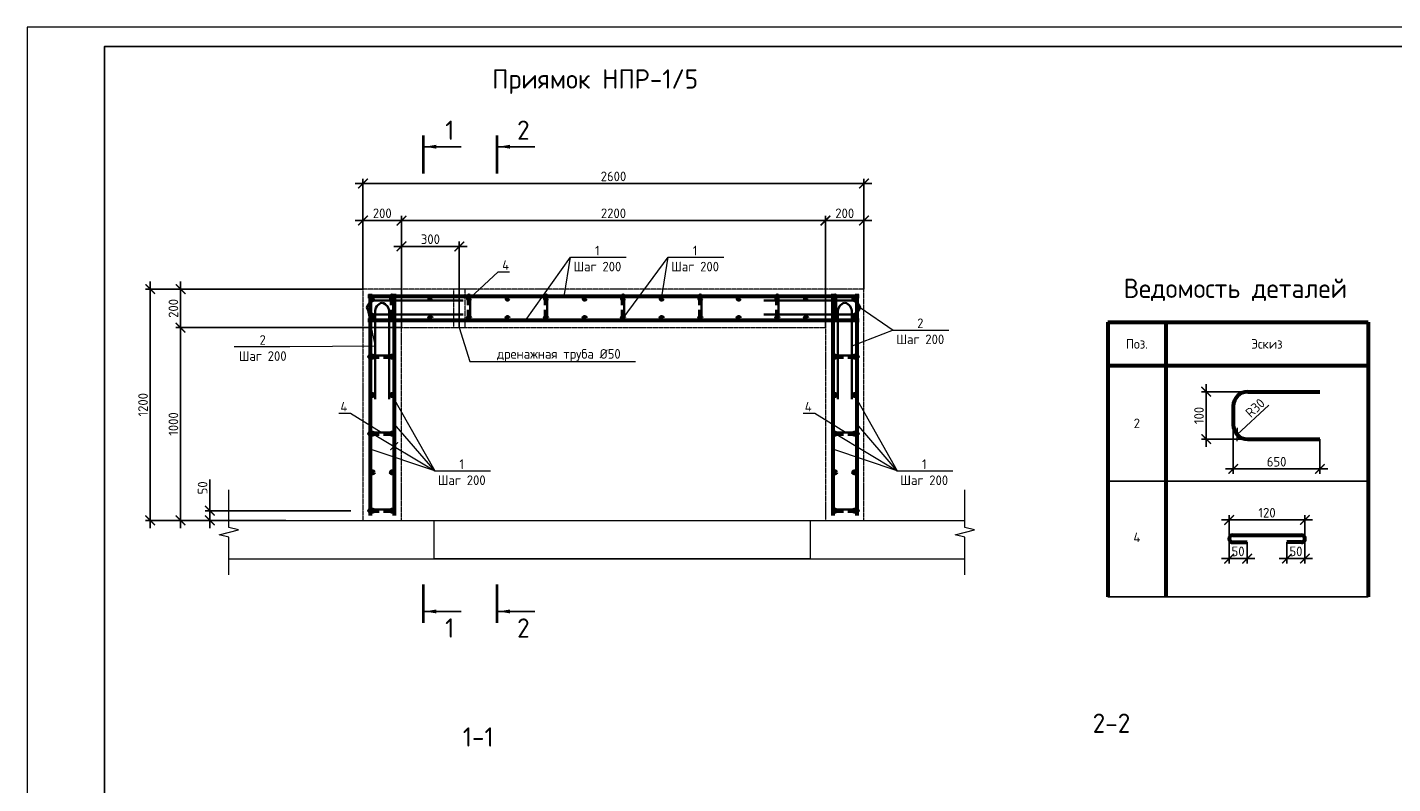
# Model space of a CAD drawing. Header units: millimetres. Extents: x 130535 to 3472113, y -231620 to 121434.
# Tile 25 of 133: x 344596 to 380023, y -162029 to -142403. Entities that reach past the tile are written whole.
import ezdxf
from ezdxf import colors
from ezdxf.entities.mleader import LeaderData, LeaderLine
from ezdxf.enums import TextEntityAlignment as Align
from ezdxf.math import Vec2, Vec3

# ---------------------------------------------------------------- set-up
doc = ezdxf.new("R2010")
doc.units = ezdxf.units.MM
doc.linetypes.add('DASHED', pattern=[7, 5, -2, 0])
doc.layers.get('DEFPOINTS').update_dxf_attribs({"color": 1, "lineweight": 0})
for name, color, linetype, lineweight in [('Основная 0.35', 200, 'Continuous', 35), ('Основная 0.60', 142, 'Continuous', 60), ('РАЗМЕРЫ', 1, 'Continuous', 9), ('Символы 0.20', 1, 'Continuous', 20), ('Текст 5.00', 82, 'Continuous', 50), ('Тонкая', 81, 'Continuous', 20), ('Тонкая 0.20', 30, 'Continuous', 20), ('ТОНКИЕ', 7, 'Continuous', 9), ('Штриховая 0.20', 42, 'DASHED', 20)]:
    doc.layers.add(name, color=color, linetype=linetype, lineweight=lineweight)
doc.layers.add('ТОЛСТЫЕ_ОСНОВНЫЕ', color=6, linetype='Continuous')
doc.styles.add('GOST-2.304_Type-B', font='GOST_Common.ttf')
doc.dimstyles.new('СПДС', dxfattribs={"dimscale": 100, "dimtxt": 2.5, "dimasz": 2.5, "dimexe": 1.25, "dimexo": 0, "dimtad": 1, "dimdec": 0, "dimtxsty": 'GOST-2.304_Type-B', "dimblk": 'ARCHTICK', "dimcen": 2.5, "dimdle": 2, "dimadec": 0, "dimazin": 2, "dimtfac": 0.75, "dimtdec": 0, "dimtmove": 1, "dimatfit": 3, "dimfxl": 1, "dimtolj": 1, "dimarcsym": 1})

# ---------------------------------------------------------------- blocks, each defined once
blk = doc.blocks.new('*U5')
at = {"layer": 'ТОЛСТЫЕ_ОСНОВНЫЕ', "color": 6}
blk.add_lwpolyline([(20, 5), (589, 5), (589, 415), (20, 415)], close=True, dxfattribs=at)
at = {"layer": 'ТОНКИЕ'}
blk.add_lwpolyline([(0, 0), (594, 0), (594, 420), (0, 420)], close=True, dxfattribs=at)
blk = doc.blocks.new('_ArchTick')
at = {"color": 0, "linetype": 'ByBlock', "const_width": 0.15}
blk.add_lwpolyline([(-0.5, -0.5), (0.5, 0.5)], dxfattribs=at)
blk = doc.blocks.new('*D740')
at = {"layer": 'DEFPOINTS', "color": 0, "linetype": 'Continuous', "lineweight": 0, "transparency": 16777216}
for p in [(352993, -154946), (349333, -155196), (351305, -155196)]:
    blk.add_point(p, dxfattribs=at)
at = {"layer": 'РАЗМЕРЫ', "color": 0, "linetype": 'Continuous', "lineweight": -2, "transparency": 16777216}
for p, q in [((349333, -154140), (349333, -154946)), ((349333, -154746), (349333, -155396)), ((352993, -154946), (349208, -154946)), ((351305, -155196), (349208, -155196))]:
    blk.add_line(p, q, dxfattribs=at)
at = {"layer": 'РАЗМЕРЫ', "color": 0, "linetype": 'Continuous', "lineweight": -2, "transparency": 16777216, "xscale": 250, "yscale": 250, "zscale": 250}
for p, rotation in [((349333, -154946), 90), ((349333, -155196), 270)]:
    blk.add_blockref('_ArchTick', p, dxfattribs=dict(at, rotation=rotation))
at = {"layer": 'РАЗМЕРЫ', "color": 0, "linetype": 'Continuous', "lineweight": 0, "transparency": 16777216, "insert": (349145, -154353), "char_height": 250, "attachment_point": 5, "rotation": 90, "style": 'GOST-2.304_Type-B'}
blk.add_mtext('\\A1;50', dxfattribs=at)
blk = doc.blocks.new('*D741')
at = {"layer": 'DEFPOINTS', "color": 0, "linetype": 'Continuous', "lineweight": 0, "transparency": 16777216}
for p in [(348573, -150196), (354305, -150196), (349824, -155196)]:
    blk.add_point(p, dxfattribs=at)
at = {"layer": 'РАЗМЕРЫ', "color": 0, "linetype": 'Continuous', "lineweight": -2, "transparency": 16777216}
for p, q in [((354305, -150196), (348448, -150196)), ((348573, -155396), (348573, -149996)), ((349824, -155196), (348448, -155196))]:
    blk.add_line(p, q, dxfattribs=at)
at = {"layer": 'РАЗМЕРЫ', "color": 0, "linetype": 'Continuous', "lineweight": -2, "transparency": 16777216, "xscale": 250, "yscale": 250, "zscale": 250}
for p, rotation in [((348573, -150196), 90), ((348573, -155196), 270)]:
    blk.add_blockref('_ArchTick', p, dxfattribs=dict(at, rotation=rotation))
at = {"layer": 'РАЗМЕРЫ', "color": 0, "linetype": 'Continuous', "lineweight": 0, "transparency": 16777216, "insert": (348386, -152696), "char_height": 250, "attachment_point": 5, "rotation": 90, "style": 'GOST-2.304_Type-B'}
blk.add_mtext('\\A1;1000', dxfattribs=at)
blk = doc.blocks.new('*D742')
at = {"layer": 'DEFPOINTS', "color": 0, "linetype": 'Continuous', "lineweight": 0, "transparency": 16777216}
for p in [(348573, -149196), (353305, -149196), (354305, -150196)]:
    blk.add_point(p, dxfattribs=at)
at = {"layer": 'РАЗМЕРЫ', "color": 0, "linetype": 'Continuous', "lineweight": -2, "transparency": 16777216}
for p, q in [((348573, -150396), (348573, -148996)), ((353305, -149196), (348448, -149196)), ((354305, -150196), (348448, -150196))]:
    blk.add_line(p, q, dxfattribs=at)
at = {"layer": 'РАЗМЕРЫ', "color": 0, "linetype": 'Continuous', "lineweight": -2, "transparency": 16777216, "xscale": 250, "yscale": 250, "zscale": 250}
for p, rotation in [((348573, -149196), 90), ((348573, -150196), 270)]:
    blk.add_blockref('_ArchTick', p, dxfattribs=dict(at, rotation=rotation))
at = {"layer": 'РАЗМЕРЫ', "color": 0, "linetype": 'Continuous', "lineweight": 0, "transparency": 16777216, "insert": (348386, -149696), "char_height": 250, "attachment_point": 5, "rotation": 90, "style": 'GOST-2.304_Type-B'}
blk.add_mtext('\\A1;200', dxfattribs=at)
blk = doc.blocks.new('*D743')
at = {"layer": 'DEFPOINTS', "color": 0, "linetype": 'Continuous', "lineweight": 0, "transparency": 16777216}
for p in [(354305, -147417), (353305, -149196), (354305, -150196)]:
    blk.add_point(p, dxfattribs=at)
at = {"layer": 'РАЗМЕРЫ', "color": 0, "linetype": 'Continuous', "lineweight": -2, "transparency": 16777216}
for p, q in [((353305, -149196), (353305, -147292)), ((354305, -150196), (354305, -147292)), ((353105, -147417), (354505, -147417))]:
    blk.add_line(p, q, dxfattribs=at)
at = {"layer": 'РАЗМЕРЫ', "color": 0, "linetype": 'Continuous', "lineweight": -2, "transparency": 16777216, "xscale": 250, "yscale": 250, "zscale": 250, "rotation": 180}
blk.add_blockref('_ArchTick', (353305, -147417), dxfattribs=at)
at = {"layer": 'РАЗМЕРЫ', "color": 0, "linetype": 'Continuous', "lineweight": -2, "transparency": 16777216, "xscale": 250, "yscale": 250, "zscale": 250}
blk.add_blockref('_ArchTick', (354305, -147417), dxfattribs=at)
at = {"layer": 'РАЗМЕРЫ', "color": 0, "linetype": 'Continuous', "lineweight": 0, "transparency": 16777216, "insert": (353805, -147229), "char_height": 250, "attachment_point": 5, "style": 'GOST-2.304_Type-B'}
blk.add_mtext('\\A1;200', dxfattribs=at)
blk = doc.blocks.new('*D744')
at = {"layer": 'DEFPOINTS', "color": 0, "linetype": 'Continuous', "lineweight": 0, "transparency": 16777216}
for p in [(365305, -147417), (354305, -150196), (365305, -150196)]:
    blk.add_point(p, dxfattribs=at)
at = {"layer": 'РАЗМЕРЫ', "color": 0, "linetype": 'Continuous', "lineweight": -2, "transparency": 16777216}
for p, q in [((354305, -150196), (354305, -147292)), ((365305, -150196), (365305, -147292)), ((354105, -147417), (365505, -147417))]:
    blk.add_line(p, q, dxfattribs=at)
at = {"layer": 'РАЗМЕРЫ', "color": 0, "linetype": 'Continuous', "lineweight": -2, "transparency": 16777216, "xscale": 250, "yscale": 250, "zscale": 250, "rotation": 180}
blk.add_blockref('_ArchTick', (354305, -147417), dxfattribs=at)
at = {"layer": 'РАЗМЕРЫ', "color": 0, "linetype": 'Continuous', "lineweight": -2, "transparency": 16777216, "xscale": 250, "yscale": 250, "zscale": 250}
blk.add_blockref('_ArchTick', (365305, -147417), dxfattribs=at)
at = {"layer": 'РАЗМЕРЫ', "color": 0, "linetype": 'Continuous', "lineweight": 0, "transparency": 16777216, "insert": (359805, -147229), "char_height": 250, "attachment_point": 5, "style": 'GOST-2.304_Type-B'}
blk.add_mtext('\\A1;2200', dxfattribs=at)
blk = doc.blocks.new('*D745')
at = {"layer": 'DEFPOINTS', "color": 0, "linetype": 'Continuous', "lineweight": 0, "transparency": 16777216}
for p in [(366305, -147417), (366305, -149196), (365305, -150196)]:
    blk.add_point(p, dxfattribs=at)
at = {"layer": 'РАЗМЕРЫ', "color": 0, "linetype": 'Continuous', "lineweight": -2, "transparency": 16777216}
for p, q in [((365305, -150196), (365305, -147292)), ((366305, -149196), (366305, -147292)), ((365105, -147417), (366505, -147417))]:
    blk.add_line(p, q, dxfattribs=at)
at = {"layer": 'РАЗМЕРЫ', "color": 0, "linetype": 'Continuous', "lineweight": -2, "transparency": 16777216, "xscale": 250, "yscale": 250, "zscale": 250, "rotation": 180}
blk.add_blockref('_ArchTick', (365305, -147417), dxfattribs=at)
at = {"layer": 'РАЗМЕРЫ', "color": 0, "linetype": 'Continuous', "lineweight": -2, "transparency": 16777216, "xscale": 250, "yscale": 250, "zscale": 250}
blk.add_blockref('_ArchTick', (366305, -147417), dxfattribs=at)
at = {"layer": 'РАЗМЕРЫ', "color": 0, "linetype": 'Continuous', "lineweight": 0, "transparency": 16777216, "insert": (365805, -147229), "char_height": 250, "attachment_point": 5, "style": 'GOST-2.304_Type-B'}
blk.add_mtext('\\A1;200', dxfattribs=at)
blk = doc.blocks.new('A$C862932c0')
at = {"layer": 'Основная 0.35'}
for p, q in [((130, 6), (6, 6)), ((6, -6), (56, -6)), ((130, -6), (80, -6))]:
    blk.add_line(p, q, dxfattribs=at)
for centre, start, end in [((6, 0), 90, 270), ((130, 0), 270, 90)]:
    blk.add_arc(centre, 6, start, end, dxfattribs=at)
blk = doc.blocks.new('_None')
blk = doc.blocks.new('*D746')
at = {"layer": 'DEFPOINTS', "color": 0, "linetype": 'Continuous', "lineweight": 0, "transparency": 16777216}
for p in [(366305, -146458), (353305, -147696), (366305, -147696)]:
    blk.add_point(p, dxfattribs=at)
at = {"layer": 'РАЗМЕРЫ', "color": 0, "linetype": 'Continuous', "lineweight": -2, "transparency": 16777216}
for p, q in [((353105, -146458), (366505, -146458)), ((353305, -147696), (353305, -146333)), ((366305, -147696), (366305, -146333))]:
    blk.add_line(p, q, dxfattribs=at)
at = {"layer": 'РАЗМЕРЫ', "color": 0, "linetype": 'Continuous', "lineweight": -2, "transparency": 16777216, "xscale": 250, "yscale": 250, "zscale": 250, "rotation": 180}
blk.add_blockref('_ArchTick', (353305, -146458), dxfattribs=at)
at = {"layer": 'РАЗМЕРЫ', "color": 0, "linetype": 'Continuous', "lineweight": -2, "transparency": 16777216, "xscale": 250, "yscale": 250, "zscale": 250}
blk.add_blockref('_ArchTick', (366305, -146458), dxfattribs=at)
at = {"layer": 'РАЗМЕРЫ', "color": 0, "linetype": 'Continuous', "lineweight": 0, "transparency": 16777216, "insert": (359805, -146271), "char_height": 250, "attachment_point": 5, "style": 'GOST-2.304_Type-B'}
blk.add_mtext('\\A1;2600', dxfattribs=at)
blk = doc.blocks.new('*D747')
at = {"layer": 'DEFPOINTS', "color": 0, "linetype": 'Continuous', "lineweight": 0, "transparency": 16777216}
for p in [(347785, -149196), (351305, -149196), (349824, -155196)]:
    blk.add_point(p, dxfattribs=at)
at = {"layer": 'РАЗМЕРЫ', "color": 0, "linetype": 'Continuous', "lineweight": -2, "transparency": 16777216}
for p, q in [((347785, -155396), (347785, -148996)), ((351305, -149196), (347660, -149196)), ((349824, -155196), (347660, -155196))]:
    blk.add_line(p, q, dxfattribs=at)
at = {"layer": 'РАЗМЕРЫ', "color": 0, "linetype": 'Continuous', "lineweight": -2, "transparency": 16777216, "xscale": 250, "yscale": 250, "zscale": 250}
for p, rotation in [((347785, -149196), 90), ((347785, -155196), 270)]:
    blk.add_blockref('_ArchTick', p, dxfattribs=dict(at, rotation=rotation))
at = {"layer": 'РАЗМЕРЫ', "color": 0, "linetype": 'Continuous', "lineweight": 0, "transparency": 16777216, "insert": (347598, -152196), "char_height": 250, "attachment_point": 5, "rotation": 90, "style": 'GOST-2.304_Type-B'}
blk.add_mtext('\\A1;1200', dxfattribs=at)
blk = doc.blocks.new('*D748')
at = {"layer": 'DEFPOINTS', "color": 0, "linetype": 'Continuous', "lineweight": 0, "transparency": 16777216}
for p in [(355805, -148088), (354305, -150196), (355805, -150196)]:
    blk.add_point(p, dxfattribs=at)
at = {"layer": 'РАЗМЕРЫ', "color": 0, "linetype": 'Continuous', "lineweight": -2, "transparency": 16777216}
for p, q in [((354305, -150196), (354305, -147963)), ((355805, -150196), (355805, -147963)), ((354105, -148088), (356005, -148088))]:
    blk.add_line(p, q, dxfattribs=at)
at = {"layer": 'РАЗМЕРЫ', "color": 0, "linetype": 'Continuous', "lineweight": -2, "transparency": 16777216, "xscale": 250, "yscale": 250, "zscale": 250, "rotation": 180}
blk.add_blockref('_ArchTick', (354305, -148088), dxfattribs=at)
at = {"layer": 'РАЗМЕРЫ', "color": 0, "linetype": 'Continuous', "lineweight": -2, "transparency": 16777216, "xscale": 250, "yscale": 250, "zscale": 250}
blk.add_blockref('_ArchTick', (355805, -148088), dxfattribs=at)
at = {"layer": 'РАЗМЕРЫ', "color": 0, "linetype": 'Continuous', "lineweight": 0, "transparency": 16777216, "insert": (355055, -147901), "char_height": 250, "attachment_point": 5, "style": 'GOST-2.304_Type-B'}
blk.add_mtext('\\A1;300', dxfattribs=at)
blk = doc.blocks.new('*D759')
at = {"layer": 'DEFPOINTS', "color": 0, "linetype": 'Continuous', "lineweight": 0, "transparency": 16777216}
for p in [(375184, -151859), (376261, -151859), (376261, -153089)]:
    blk.add_point(p, dxfattribs=at)
at = {"layer": 'РАЗМЕРЫ', "color": 0, "linetype": 'Continuous', "lineweight": -2, "transparency": 16777216}
for p, q in [((376261, -151859), (375059, -151859)), ((375184, -153289), (375184, -151659)), ((376261, -153089), (375059, -153089))]:
    blk.add_line(p, q, dxfattribs=at)
at = {"layer": 'РАЗМЕРЫ', "color": 0, "linetype": 'Continuous', "lineweight": -2, "transparency": 16777216, "xscale": 250, "yscale": 250, "zscale": 250}
for p, rotation in [((375184, -151859), 90), ((375184, -153089), 270)]:
    blk.add_blockref('_ArchTick', p, dxfattribs=dict(at, rotation=rotation))
at = {"layer": 'РАЗМЕРЫ', "color": 0, "linetype": 'Continuous', "lineweight": 0, "transparency": 16777216, "insert": (374996, -152474), "char_height": 250, "attachment_point": 5, "rotation": 90, "style": 'GOST-2.304_Type-B'}
blk.add_mtext('\\A1;100', dxfattribs=at)
blk = doc.blocks.new('*D760')
at = {"layer": 'DEFPOINTS', "color": 0, "linetype": 'Continuous', "lineweight": 0, "transparency": 16777216}
for p in [(375886, -152714), (378136, -153089), (378136, -153862)]:
    blk.add_point(p, dxfattribs=at)
at = {"layer": 'РАЗМЕРЫ', "color": 0, "linetype": 'Continuous', "lineweight": -2, "transparency": 16777216}
for p, q in [((375886, -152714), (375886, -153987)), ((378136, -153089), (378136, -153987)), ((375686, -153862), (378336, -153862))]:
    blk.add_line(p, q, dxfattribs=at)
at = {"layer": 'РАЗМЕРЫ', "color": 0, "linetype": 'Continuous', "lineweight": -2, "transparency": 16777216, "xscale": 250, "yscale": 250, "zscale": 250, "rotation": 180}
blk.add_blockref('_ArchTick', (375886, -153862), dxfattribs=at)
at = {"layer": 'РАЗМЕРЫ', "color": 0, "linetype": 'Continuous', "lineweight": -2, "transparency": 16777216, "xscale": 250, "yscale": 250, "zscale": 250}
blk.add_blockref('_ArchTick', (378136, -153862), dxfattribs=at)
at = {"layer": 'РАЗМЕРЫ', "color": 0, "linetype": 'Continuous', "lineweight": 0, "transparency": 16777216, "insert": (377011, -153675), "char_height": 250, "attachment_point": 5, "style": 'GOST-2.304_Type-B'}
blk.add_mtext('\\A1;650', dxfattribs=at)
blk = doc.blocks.new('*D761')
at = {"layer": 'DEFPOINTS', "color": 0, "linetype": 'Continuous', "lineweight": 0, "transparency": 16777216}
for p in [(375987, -152969), (376261, -152714)]:
    blk.add_point(p, dxfattribs=at)
at = {"layer": 'РАЗМЕРЫ', "color": 0, "linetype": 'Continuous', "lineweight": -2, "transparency": 16777216}
blk.add_line((376811, -152204), (375987, -152969), dxfattribs=at)
at = {"layer": 'РАЗМЕРЫ', "color": 0, "linetype": 'Continuous', "lineweight": -2, "transparency": 16777216, "xscale": 250, "yscale": 250, "zscale": 250, "rotation": 222.8482016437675}
blk.add_blockref('_ArchTick', (375987, -152969), dxfattribs=at)
at = {"layer": 'РАЗМЕРЫ', "color": 0, "linetype": 'Continuous', "lineweight": 0, "transparency": 16777216, "insert": (376455, -152279), "char_height": 250, "attachment_point": 5, "rotation": 42.8482, "style": 'GOST-2.304_Type-B'}
blk.add_mtext('\\A1;R30', dxfattribs=at)
blk = doc.blocks.new('*D762')
at = {"layer": 'DEFPOINTS', "color": 0, "linetype": 'Continuous', "lineweight": 0, "transparency": 16777216}
for p in [(377280, -155765), (377746, -155674), (377280, -156189)]:
    blk.add_point(p, dxfattribs=at)
at = {"layer": 'РАЗМЕРЫ', "color": 0, "linetype": 'Continuous', "lineweight": -2, "transparency": 16777216}
for p, q in [((377280, -155765), (377280, -156314)), ((377746, -155674), (377746, -156314)), ((377946, -156189), (377080, -156189))]:
    blk.add_line(p, q, dxfattribs=at)
at = {"layer": 'РАЗМЕРЫ', "color": 0, "linetype": 'Continuous', "lineweight": -2, "transparency": 16777216, "xscale": 250, "yscale": 250, "zscale": 250, "rotation": 180}
blk.add_blockref('_ArchTick', (377280, -156189), dxfattribs=at)
at = {"layer": 'РАЗМЕРЫ', "color": 0, "linetype": 'Continuous', "lineweight": -2, "transparency": 16777216, "xscale": 250, "yscale": 250, "zscale": 250}
blk.add_blockref('_ArchTick', (377746, -156189), dxfattribs=at)
at = {"layer": 'РАЗМЕРЫ', "color": 0, "linetype": 'Continuous', "lineweight": 0, "transparency": 16777216, "insert": (377513, -156001), "char_height": 250, "attachment_point": 5, "style": 'GOST-2.304_Type-B'}
blk.add_mtext('\\A1;50', dxfattribs=at)
blk = doc.blocks.new('*D763')
at = {"layer": 'DEFPOINTS', "color": 0, "linetype": 'Continuous', "lineweight": 0, "transparency": 16777216}
for p in [(375778, -155674), (376245, -155765), (376245, -156189)]:
    blk.add_point(p, dxfattribs=at)
at = {"layer": 'РАЗМЕРЫ', "color": 0, "linetype": 'Continuous', "lineweight": -2, "transparency": 16777216}
for p, q in [((375778, -155674), (375778, -156314)), ((376245, -155765), (376245, -156314)), ((375578, -156189), (376445, -156189))]:
    blk.add_line(p, q, dxfattribs=at)
at = {"layer": 'РАЗМЕРЫ', "color": 0, "linetype": 'Continuous', "lineweight": -2, "transparency": 16777216, "xscale": 250, "yscale": 250, "zscale": 250, "rotation": 180}
blk.add_blockref('_ArchTick', (375778, -156189), dxfattribs=at)
at = {"layer": 'РАЗМЕРЫ', "color": 0, "linetype": 'Continuous', "lineweight": -2, "transparency": 16777216, "xscale": 250, "yscale": 250, "zscale": 250}
blk.add_blockref('_ArchTick', (376245, -156189), dxfattribs=at)
at = {"layer": 'РАЗМЕРЫ', "color": 0, "linetype": 'Continuous', "lineweight": 0, "transparency": 16777216, "insert": (376011, -156001), "char_height": 250, "attachment_point": 5, "style": 'GOST-2.304_Type-B'}
blk.add_mtext('\\A1;50', dxfattribs=at)
blk = doc.blocks.new('*D764')
at = {"layer": 'DEFPOINTS', "color": 0, "linetype": 'Continuous', "lineweight": 0, "transparency": 16777216}
for p in [(377746, -155186), (375780, -155654), (377746, -155675)]:
    blk.add_point(p, dxfattribs=at)
at = {"layer": 'РАЗМЕРЫ', "color": 0, "linetype": 'Continuous', "lineweight": -2, "transparency": 16777216}
for p, q in [((375780, -155654), (375780, -155061)), ((377746, -155675), (377746, -155061)), ((375580, -155186), (377946, -155186))]:
    blk.add_line(p, q, dxfattribs=at)
at = {"layer": 'РАЗМЕРЫ', "color": 0, "linetype": 'Continuous', "lineweight": -2, "transparency": 16777216, "xscale": 250, "yscale": 250, "zscale": 250, "rotation": 180}
blk.add_blockref('_ArchTick', (375780, -155186), dxfattribs=at)
at = {"layer": 'РАЗМЕРЫ', "color": 0, "linetype": 'Continuous', "lineweight": -2, "transparency": 16777216, "xscale": 250, "yscale": 250, "zscale": 250}
blk.add_blockref('_ArchTick', (377746, -155186), dxfattribs=at)
at = {"layer": 'РАЗМЕРЫ', "color": 0, "linetype": 'Continuous', "lineweight": 0, "transparency": 16777216, "insert": (376763, -154998), "char_height": 250, "attachment_point": 5, "style": 'GOST-2.304_Type-B'}
blk.add_mtext('\\A1;120', dxfattribs=at)

msp = doc.modelspace()

# ---------------------------------------------------------------- linework, layer by layer
at = {"layer": 'Основная 0.35'}
for p, q in [((355906.7, -149491.9), (353656.7, -149491.9)), ((363703, -149491.9), (365953, -149491.9)), ((353406.7, -149673.1), (353406.7, -149671.3)), ((353620.5, -152051.5), (353620.5, -149801.5)), ((355906.7, -149852.4), (353656.7, -149852.4)), ((353801.6, -149551.5), (353799.8, -149551.5)), ((353981, -152051.5), (353981, -149801.5)), ((363703, -149852.4), (365953, -149852.4)), ((365628.7, -152051.5), (365628.7, -149801.5)), ((365808.1, -149551.5), (365809.9, -149551.5)), ((365989.3, -152051.5), (365989.3, -149801.5)), ((366203, -149673.1), (366203, -149671.3))]:
    msp.add_line(p, q, dxfattribs=at)
for centre, start, end in [((353634.1, -149723.9), 84.44835, 167.41224), ((365975.6, -149723.9), 12.58776, 95.55165), ((353634.1, -149620.5), 192.58776, 275.55165), ((353852.4, -149779), 102.58776, 185.55165), ((353749, -149779), 354.44835, 77.41224), ((365860.7, -149779), 102.58776, 185.55165), ((365757.3, -149779), 354.44835, 77.41224), ((365975.6, -149620.5), 264.44835, 347.41224)]:
    msp.add_arc(centre, 233.1, start, end, dxfattribs=at)
at = {"layer": 'Основная 0.60'}
for p, q in [((366179.9, -149386.1), (353429.9, -149386.1)), ((353494.9, -149321.1), (353494.9, -155071.1)), ((354114.9, -149321.1), (354114.9, -155071.1)), ((365494.9, -149321.1), (365494.9, -155071.1)), ((366114.9, -149321.1), (366114.9, -155071.1)), ((366179.9, -150006.1), (353429.9, -150006.1)), ((376261.5, -151859.4), (378136.5, -151859.4)), ((375886.5, -152234.4), (375886.5, -152714)), ((376261.5, -153089), (378136.5, -153089)), ((375869.5, -155581.8), (377654.6, -155581.8)), ((375869.5, -155765.5), (376244.5, -155765.5)), ((377654.6, -155765.5), (377279.6, -155765.5))]:
    msp.add_line(p, q, dxfattribs=at)
at = {"layer": 'Основная 0.60', "linetype": 'Continuous', "lineweight": 60}
for p, q in [((372635.3, -150053.8), (379385.3, -150053.8)), ((372635.3, -150053.8), (372635.3, -157178.8)), ((374135.3, -150053.8), (374135.3, -157178.8)), ((379385.3, -150053.8), (379385.3, -157178.8)), ((372635.3, -151178.8), (379385.3, -151178.8))]:
    msp.add_line(p, q, dxfattribs=at)
at = {"layer": 'Основная 0.60', "linetype": 'Continuous', "lineweight": -3}
for p, q in [((372635.3, -154178.8), (379385.3, -154178.8)), ((372635.3, -154178.8), (379385.3, -154178.8)), ((372635.3, -157178.8), (379385.3, -157178.8))]:
    msp.add_line(p, q, dxfattribs=at)
at = {"layer": 'Основная 0.60'}
for centre in [(353554.9, -149446.1), (353554.9, -149446.1), (354054.9, -149446.1), (355054.9, -149446.1), (356054.9, -149446.1), (357054.9, -149446.1), (358054.9, -149446.1), (359054.9, -149446.1), (360054.9, -149446.1), (361054.9, -149446.1), (362054.9, -149446.1), (363054.9, -149446.1), (364054.9, -149446.1), (364800.7, -149446.1), (365554.9, -149446.1), (366054.9, -149446.1), (353554.9, -149946.1), (354054.9, -149946.1), (355054.9, -149946.1), (356054.9, -149946.1), (357054.9, -149946.1), (358054.9, -149946.1), (359054.9, -149946.1), (360054.9, -149946.1), (361054.9, -149946.1), (362054.9, -149946.1), (363054.9, -149946.1), (364054.9, -149946.1), (364800.7, -149946.1), (365554.9, -149946.1), (366054.9, -149946.1), (353554.9, -150946.1), (354054.9, -150946.1), (365554.9, -150946.1), (366054.9, -150946.1), (353554.9, -151946.1), (354054.9, -151946.1), (365554.9, -151946.1), (366054.9, -151946.1), (353554.9, -152946.1), (354054.9, -152946.1), (365554.9, -152946.1), (366054.9, -152946.1), (353554.9, -153946.1), (354054.9, -153946.1), (365554.9, -153946.1), (366054.9, -153946.1), (353554.9, -154946.1), (354054.9, -154946.1), (365554.9, -154946.1), (366054.9, -154946.1)]:
    msp.add_circle(centre, 30, dxfattribs=at)
for centre, radius, start, end in [((376261.5, -152234.4), 375, 90, 180), ((376261.5, -152714), 375, 180, 270), ((375869.5, -155673.7), 91.8, 90, 270), ((377654.6, -155673.7), 91.8, 270, 90)]:
    msp.add_arc(centre, radius, start, end, dxfattribs=at)
at = {"layer": 'РАЗМЕРЫ', "linetype": 'Continuous', "lineweight": 0}
for p, q in [((357519.7, -150006.1), (358685.6, -148370.5)), ((360054.9, -149946.1), (361220.7, -148370.5)), ((355165.6, -153913.6), (354114.9, -152689.5)), ((367165.6, -153913.6), (366114.9, -152689.5)), ((353554.9, -152946.1), (355165.6, -153913.6)), ((365554.9, -152946.1), (367165.6, -153913.6)), ((355165.6, -153913.6), (353494.9, -153348.4)), ((367165.6, -153913.6), (365494.9, -153348.4))]:
    msp.add_line(p, q, dxfattribs=at)
at = {"layer": 'Символы 0.20'}
msp.add_lwpolyline([(367063.9, -150257.5), (365989.3, -150676.5)], dxfattribs=at)
at = {"layer": 'Тонкая'}
for points in [[(349823.9, -156610.9), (349823.9, -156460.9), (349823.9, -155631.4), (349573.9, -155568.9), (350073.9, -155443.9), (349823.9, -155381.4), (349823.9, -154551.9), (349823.9, -154401.9)], [(368922.2, -156610.9), (368922.2, -156460.9), (368922.2, -155631.4), (368672.2, -155568.9), (369172.2, -155443.9), (368922.2, -155381.4), (368922.2, -154551.9), (368922.2, -154401.9)]]:
    msp.add_lwpolyline(points, dxfattribs=at)
at = {"layer": 'Тонкая 0.20'}
msp.add_line((349823.9, -155196.1), (355154.9, -155196.1), dxfattribs=at)
at = {"layer": 'Тонкая 0.20', "ltscale": 6}
for p, q in [((364919.6, -155196.1), (368922.2, -155196.1)), ((349823.9, -156196.1), (368922.2, -156196.1))]:
    msp.add_line(p, q, dxfattribs=at)
at = {"layer": 'Тонкая 0.20'}
msp.add_lwpolyline([(355154.9, -155196.1), (364904.9, -155196.1), (364904.9, -156196.1), (355154.9, -156196.1)], close=True, dxfattribs=at)
at = {"layer": 'ТОНКИЕ', "linetype": 'Continuous', "lineweight": 25, "ltscale": 200}
for p, q in [((354906.6, -145501.7), (355856.6, -145501.7)), ((356817.1, -145501.7), (357767.1, -145501.7)), ((354906.6, -157559.4), (355856.6, -157559.4)), ((356817.1, -157559.4), (357767.1, -157559.4))]:
    msp.add_line(p, q, dxfattribs=at)
at = {"layer": 'ТОНКИЕ', "linetype": 'Continuous', "lineweight": 25, "ltscale": 200, "const_width": 70}
for points in [[(354871.6, -145201.7), (354871.6, -146201.7)], [(356782.1, -145201.7), (356782.1, -146201.7)], [(354871.6, -157859.4), (354871.6, -156859.4)], [(356782.1, -157859.4), (356782.1, -156859.4)]]:
    msp.add_lwpolyline(points, dxfattribs=at)
at = {"layer": 'ТОНКИЕ', "linetype": 'Continuous', "lineweight": 25, "ltscale": 200}
for points in [[(354906.6, -145501.7), (355207.1, -145451.4), (355207.1, -145551.9)], [(356817.1, -145501.7), (357117.6, -145451.4), (357117.6, -145551.9)], [(354906.6, -157559.4), (355207.1, -157509.2), (355207.1, -157609.7)], [(356817.1, -157559.4), (357117.6, -157509.2), (357117.6, -157609.7)]]:
    msp.add_solid(points, dxfattribs=at)
at = {"layer": 'Штриховая 0.20'}
msp.add_lwpolyline([(366304.9, -155196.1), (366304.9, -149196.1), (353304.9, -149196.1), (353304.9, -155196.1), (354304.9, -155196.1), (354304.9, -150196.1), (365304.9, -150196.1), (365304.9, -155196.1), (366304.9, -155196.1)], dxfattribs=at)
msp.add_lwpolyline([(355654.9, -149196.1), (355654.9, -150196.1), (355954.9, -150196.1), (355954.9, -149196.1)], close=True, dxfattribs=at)

# ---------------------------------------------------------------- block references
at = {"xscale": 100, "yscale": 100, "zscale": 100}
msp.add_blockref('*U5', (344595.6, -184403.1), dxfattribs=at)
at = {"layer": 'Символы 0.20'}
for name, p, xscale, yscale, zscale, rotation in [('A$C862932c0', (354054.9, -149332.2), 5, 5, 5, 270), ('A$C862932c0', (356054.9, -149332.2), 5, 5, 5, 270), ('A$C862932c0', (358054.9, -149332.2), 5, 5, 5, 270), ('A$C862932c0', (360054.9, -149332.2), 5, 5, 5, 270), ('A$C862932c0', (362054.9, -149332.2), 5, 5, 5, 270), ('A$C862932c0', (364054.9, -149332.2), 5, 5, 5, 270), ('A$C862932c0', (365554.9, -149332.2), 5, 5, 5, 270), ('_ArchTick', (354114.9, -153271.3), 200, 200, 200, 180.0000000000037)]:
    msp.add_blockref(name, p, dxfattribs=dict(at, xscale=xscale, yscale=yscale, zscale=zscale, rotation=rotation))
at = {"layer": 'Символы 0.20', "yscale": 5, "zscale": 5}
for p, xscale in [((353440.9, -150946.1), 5), ((366168.8, -150946.1), -5), ((353440.9, -152946.1), 5), ((366168.8, -152946.1), -5), ((353440.9, -154946.1), 5), ((366168.8, -154946.1), -5)]:
    msp.add_blockref('A$C862932c0', p, dxfattribs=dict(at, xscale=xscale))

# ---------------------------------------------------------------- texts
at = {"layer": 'Основная 0.60', "linetype": 'Continuous', "lineweight": -3, "attachment_point": 5, "style": 'GOST-2.304_Type-B'}
for s, insert, char_height, width in [('Ведомость деталей', (375940.3, -149215.4), 500, 6669.969), ('Поз.', (373385.3, -150616.3), 250, 1200), ('Эскиз', (376760.3, -150616.3), 250, 1200), ('2', (373385.3, -152678.8), 250, 1200), ('4', (373385.3, -155638.7), 250, 1200)]:
    msp.add_mtext(s, dxfattribs=dict(at, insert=insert, char_height=char_height, width=width))
at = {"layer": 'Текст 5.00', "style": 'GOST-2.304_Type-B'}
for s, p in [('Приямок НПР-1/5', (359328.7, -143743.8)), ('2-2', (372726.3, -160459.2)), ('1-1', (356296, -160817.3))]:
    msp.add_text(s, height=500, dxfattribs=at).set_placement(p, align=Align.MIDDLE_CENTER)
at = {"layer": 'ТОНКИЕ', "linetype": 'Continuous', "lineweight": 0, "char_height": 500, "attachment_point": 5, "style": 'GOST-2.304_Type-B'}
for s, insert in [('1', (355556.6, -145071.7)), ('2', (357467.1, -145071.7)), ('1', (355556.6, -157989.4)), ('2', (357467.1, -157989.4))]:
    msp.add_mtext_dynamic_manual_height_columns(s, width=723.88, gutter_width=25, heights=[0], dxfattribs=dict(at, insert=insert))

# ---------------------------------------------------------------- dimensions: what is measured, and where the dimension line sits
at = {"layer": 'РАЗМЕРЫ', "color": 3, "linetype": 'Continuous', "lineweight": 0}
for base, p1, p2, picture, middle in [((366304.9, -146458), (353304.9, -147696.1), (366304.9, -147696.1), '*D746', (359804.9, -146270.5)), ((354304.9, -147416.6), (353304.9, -149196.1), (354304.9, -150196.1), '*D743', (353804.9, -147229.1)), ((365304.9, -147416.6), (354304.9, -150196.1), (365304.9, -150196.1), '*D744', (359804.9, -147229.1)), ((366304.9, -147416.6), (365304.9, -150196.1), (366304.9, -149196.1), '*D745', (365804.9, -147229.1)), ((355804.9, -148088.1), (354304.9, -150196.1), (355804.9, -150196.1), '*D748', (355054.9, -147900.6))]:
    dim = msp.add_linear_dim(base=base, p1=p1, p2=p2, dimstyle='СПДС', override={"dimlfac": 0.2}, dxfattribs=at)
    dim.commit()
    dim.dimension.update_dxf_attribs({"geometry": picture, "text_midpoint": middle})
for base, p1, p2, angle, picture, middle in [((347785.4, -149196.1), (349823.9, -155196.1), (351304.9, -149196.1), 90, '*D747', (347597.9, -152196.1)), ((348573.1, -149196.1), (354304.9, -150196.1), (353304.9, -149196.1), 270, '*D742', (348385.6, -149696.1)), ((348573.1, -150196.1), (349823.9, -155196.1), (354304.9, -150196.1), 270, '*D741', (348385.6, -152696.1))]:
    dim = msp.add_linear_dim(base=base, p1=p1, p2=p2, angle=angle, dimstyle='СПДС', override={"dimlfac": 0.2}, dxfattribs=at)
    dim.commit()
    dim.dimension.update_dxf_attribs({"geometry": picture, "text_midpoint": middle})
for base, p1, p2, angle, text, picture, middle in [((375183.9, -151859.4), (376261.5, -153089), (376261.5, -151859.4), 90, '100', '*D759', (374996.4, -152474.2)), ((377279.6, -156188.5), (377746.4, -155673.7), (377279.6, -155765.5), 180, '50', '*D762', (377513, -156001))]:
    dim = msp.add_linear_dim(base=base, p1=p1, p2=p2, angle=angle, text=text, dimstyle='СПДС', override={"dimlfac": 0.2}, dxfattribs=at)
    dim.commit()
    dim.dimension.update_dxf_attribs({"geometry": picture, "text_midpoint": middle})
dim = msp.add_radius_dim(center=(376261.5, -152714), mpoint=(375986.6, -152969), text='R30', dimstyle='СПДС', override={"dimlfac": 0.2}, dxfattribs=at)
dim.commit()
dim.dimension.update_dxf_attribs({"geometry": '*D761', "text_midpoint": (376582.3, -152416.5), "dimtype": 164})
for base, p1, p2, text, picture, middle in [((378136.5, -153862.4), (375886.5, -152714), (378136.5, -153089), '650', '*D760', (377011.5, -153674.9)), ((377746.4, -155185.7), (375779.9, -155653.7), (377746.4, -155674.6), '120', '*D764', (376763.2, -154998.2)), ((376244.5, -156188.5), (375777.7, -155673.7), (376244.5, -155765.5), '50', '*D763', (376011.1, -156001))]:
    dim = msp.add_linear_dim(base=base, p1=p1, p2=p2, text=text, dimstyle='СПДС', override={"dimlfac": 0.2}, dxfattribs=at)
    dim.commit()
    dim.dimension.update_dxf_attribs({"geometry": picture, "text_midpoint": middle})
dim = msp.add_linear_dim(base=(349332.8, -155196.1), p1=(352992.6, -154946.1), p2=(351304.9, -155196.1), angle=270, dimstyle='СПДС', override={"dimlfac": 0.2}, dxfattribs=at)
dim.commit()
dim.dimension.update_dxf_attribs({"geometry": '*D740', "text_midpoint": (349314, -154353), "dimtype": 160})

# ---------------------------------------------------------------- leaders
at = {"layer": 'Символы 0.20'}
ml = msp.add_multileader_mtext('Standard', dxfattribs=at)
ml.set_content('1\\PШаг 200', color=256, style='GOST-2.304_Type-B')
ml.set_leader_properties(color=256, linetype='ByLayer', lineweight=-1)
ml.set_arrow_properties(name='NONE')
ml.build(insert=Vec2(0, 0))
ml.multileader.update_dxf_attribs({"text_left_attachment_type": 6, "text_right_attachment_type": 6, "dogleg_length": 1, "arrow_head_size": 18, "scale": 20})
ctx = ml.context
ctx.base_point, ctx.scale, ctx.char_height, ctx.arrow_head_size, ctx.landing_gap_size, ctx.plane_origin = Vec3(358785.6, -148370.5), 20, 250, 18, 9, Vec3(354934.9, -148503.9)
ctx.left_attachment, ctx.right_attachment, ctx.text_align_type = 6, 6, 1
notes = []
notes.append((ctx, [(0, (1, 1, 0), (358685.6, -148370.5), (1, 0), 100, [(0, [(358529, -149386.1)], 0, [])])]))
ctx.mtext.insert, ctx.mtext.alignment, ctx.mtext.flow_direction = Vec3(359387.4, -148070.5), 2, 5
ml = msp.add_multileader_mtext('Standard', dxfattribs=at)
ml.set_content('1\\PШаг 200', color=256, style='GOST-2.304_Type-B')
ml.set_leader_properties(color=256, linetype='ByLayer', lineweight=-1)
ml.set_arrow_properties(name='NONE')
ml.build(insert=Vec2(0, 0))
ml.multileader.update_dxf_attribs({"text_left_attachment_type": 6, "text_right_attachment_type": 6, "dogleg_length": 1, "arrow_head_size": 18, "scale": 20})
ctx = ml.context
ctx.base_point, ctx.scale, ctx.char_height, ctx.arrow_head_size, ctx.landing_gap_size, ctx.plane_origin = Vec3(361320.7, -148370.5), 20, 250, 18, 9, Vec3(357470, -148503.9)
ctx.left_attachment, ctx.right_attachment, ctx.text_align_type = 6, 6, 1
notes.append((ctx, [(0, (1, 1, 0), (361220.7, -148370.5), (1, 0), 100, [(0, [(361054.9, -149446.1)], 0, [])])]))
ctx.mtext.insert, ctx.mtext.alignment, ctx.mtext.flow_direction = Vec3(361922.5, -148070.5), 2, 5
ml = msp.add_multileader_mtext('Standard', dxfattribs=at)
ml.set_content('4', color=256, style='GOST-2.304_Type-B')
ml.set_leader_properties(color=256, linetype='ByLayer', lineweight=-1)
ml.set_arrow_properties(name='NONE')
ml.build(insert=Vec2(0, 0))
ml.multileader.update_dxf_attribs({"text_left_attachment_type": 6, "text_right_attachment_type": 6, "dogleg_length": 1, "arrow_head_size": 18, "scale": 20})
ctx = ml.context
ctx.base_point, ctx.scale, ctx.char_height, ctx.arrow_head_size, ctx.landing_gap_size, ctx.plane_origin = Vec3(356908.9, -148745.3), 20, 250, 18, 9, Vec3(355176.9, -151184.3)
ctx.left_attachment, ctx.right_attachment = 6, 6
notes.append((ctx, [(0, (1, 1, 0), (356808.9, -148745.3), (1, 0), 100, [(0, [(356084.9, -149422.2)], 0, [])])]))
ctx.mtext.insert, ctx.mtext.flow_direction = Vec3(356917.9, -148445.3), 5
ml = msp.add_multileader_mtext('Standard', dxfattribs=at)
ml.set_content('2\\PШаг 200', color=256, style='GOST-2.304_Type-B')
ml.set_leader_properties(color=256, linetype='ByLayer', lineweight=-1)
ml.set_arrow_properties(name='NONE')
ml.build(insert=Vec2(0, 0))
ml.multileader.update_dxf_attribs({"text_left_attachment_type": 6, "text_right_attachment_type": 6, "dogleg_length": 1, "arrow_head_size": 18, "scale": 20})
ctx = ml.context
ctx.base_point, ctx.scale, ctx.char_height, ctx.arrow_head_size, ctx.landing_gap_size, ctx.plane_origin = Vec3(350100.8, -150691), 20, 250, 18, 9, Vec3(350524.5, -148796.9)
ctx.left_attachment, ctx.right_attachment, ctx.text_align_type = 6, 6, 1
notes.append((ctx, [(0, (1, 1, 0), (351404.4, -150691), (-1, 0), 100, [(1, [(353406.7, -149671.3), (353620.5, -150676.5)], 0, [])])]))
ctx.mtext.insert, ctx.mtext.alignment, ctx.mtext.flow_direction = Vec3(350702.6, -150391), 2, 5
ml = msp.add_multileader_mtext('Standard', dxfattribs=at)
ml.set_content('2\\PШаг 200', color=256, style='GOST-2.304_Type-B')
ml.set_leader_properties(color=256, linetype='ByLayer', lineweight=-1)
ml.set_arrow_properties(name='NONE')
ml.build(insert=Vec2(0, 0))
ml.multileader.update_dxf_attribs({"text_left_attachment_type": 6, "text_right_attachment_type": 6, "dogleg_length": 1, "arrow_head_size": 18, "scale": 20})
ctx = ml.context
ctx.base_point, ctx.scale, ctx.char_height, ctx.arrow_head_size, ctx.landing_gap_size, ctx.plane_origin = Vec3(367163.9, -150257.5), 20, 250, 18, 9, Vec3(367585.2, -148796.9)
ctx.left_attachment, ctx.right_attachment, ctx.text_align_type = 6, 6, 1
notes.append((ctx, [(0, (1, 1, 0), (367063.9, -150257.5), (1, 0), 100, [(0, [(366203, -149671.3)], 0, [])])]))
ctx.mtext.insert, ctx.mtext.alignment, ctx.mtext.flow_direction = Vec3(367765.7, -149957.5), 2, 5
ml = msp.add_multileader_mtext('Standard', dxfattribs=at)
ml.set_content('дренажная труба %%C50', color=256, style='GOST-2.304_Type-B')
ml.set_leader_properties(color=256, linetype='ByLayer', lineweight=-1)
ml.set_arrow_properties(name='NONE')
ml.build(insert=Vec2(0, 0))
ml.multileader.update_dxf_attribs({"text_left_attachment_type": 6, "text_right_attachment_type": 6, "dogleg_length": 1, "arrow_head_size": 18, "scale": 20})
ctx = ml.context
ctx.base_point, ctx.scale, ctx.char_height, ctx.arrow_head_size, ctx.landing_gap_size, ctx.plane_origin = Vec3(356715.6, -151076.8), 20, 250, 18, 9, Vec3(355998.6, -154603.6)
ctx.left_attachment, ctx.right_attachment, ctx.text_align_type = 6, 6, 1
notes.append((ctx, [(1, (1, 1, 0), (356076.4, -151076.8), (1, 0), 639.1, [(0, [(355804.9, -150196.1)], 0, [])])]))
ctx.mtext.insert, ctx.mtext.alignment, ctx.mtext.flow_direction = Vec3(358385.2, -150751.8), 2, 5
ml = msp.add_multileader_mtext('Standard', dxfattribs=at)
ml.set_content('1\\PШаг 200', color=256, style='GOST-2.304_Type-B')
ml.set_leader_properties(color=256, linetype='ByLayer', lineweight=-1)
ml.set_arrow_properties(name='NONE')
ml.build(insert=Vec2(0, 0))
ml.multileader.update_dxf_attribs({"text_left_attachment_type": 6, "text_right_attachment_type": 6, "dogleg_length": 1, "arrow_head_size": 18, "scale": 20})
ctx = ml.context
ctx.base_point, ctx.scale, ctx.char_height, ctx.arrow_head_size, ctx.landing_gap_size, ctx.plane_origin = Vec3(355265.6, -153913.6), 20, 250, 18, 9, Vec3(351414.9, -154047.1)
ctx.left_attachment, ctx.right_attachment, ctx.text_align_type = 6, 6, 1
notes.append((ctx, [(0, (1, 1, 0), (355165.6, -153913.6), (1, 0), 100, [(0, [(354054.9, -151946.1)], 0, [])])]))
ctx.mtext.insert, ctx.mtext.alignment, ctx.mtext.flow_direction = Vec3(355867.4, -153613.6), 2, 5
ml = msp.add_multileader_mtext('Standard', dxfattribs=at)
ml.set_content('1\\PШаг 200', color=256, style='GOST-2.304_Type-B')
ml.set_leader_properties(color=256, linetype='ByLayer', lineweight=-1)
ml.set_arrow_properties(name='NONE')
ml.build(insert=Vec2(0, 0))
ml.multileader.update_dxf_attribs({"text_left_attachment_type": 6, "text_right_attachment_type": 6, "dogleg_length": 1, "arrow_head_size": 18, "scale": 20})
ctx = ml.context
ctx.base_point, ctx.scale, ctx.char_height, ctx.arrow_head_size, ctx.landing_gap_size, ctx.plane_origin = Vec3(367265.6, -153913.6), 20, 250, 18, 9, Vec3(363414.9, -154047.1)
ctx.left_attachment, ctx.right_attachment, ctx.text_align_type = 6, 6, 1
notes.append((ctx, [(0, (1, 1, 0), (367165.6, -153913.6), (1, 0), 100, [(0, [(366054.9, -151946.1)], 0, [])])]))
ctx.mtext.insert, ctx.mtext.alignment, ctx.mtext.flow_direction = Vec3(367867.4, -153613.6), 2, 5
ml = msp.add_multileader_mtext('Standard', dxfattribs=at)
ml.set_content('4', color=256, style='GOST-2.304_Type-B')
ml.set_leader_properties(color=256, linetype='ByLayer', lineweight=-1)
ml.set_arrow_properties(name='NONE')
ml.build(insert=Vec2(0, 0))
ml.multileader.update_dxf_attribs({"text_left_attachment_type": 6, "text_right_attachment_type": 6, "dogleg_length": 1, "arrow_head_size": 18, "scale": 20})
ctx = ml.context
ctx.base_point, ctx.scale, ctx.char_height, ctx.arrow_head_size, ctx.landing_gap_size, ctx.plane_origin = Vec3(352710.5, -152422.8), 20, 250, 18, 9, Vec3(352530.9, -152916.1)
ctx.left_attachment, ctx.right_attachment = 6, 6
notes.append((ctx, [(0, (1, 1, 0), (352978.5, -152422.8), (-1, 0), 100, [(0, [(353780.9, -152916.1)], 0, [])])]))
ctx.mtext.insert, ctx.mtext.flow_direction = Vec3(352719.5, -152122.8), 5
ml = msp.add_multileader_mtext('Standard', dxfattribs=at)
ml.set_content('4', color=256, style='GOST-2.304_Type-B')
ml.set_leader_properties(color=256, linetype='ByLayer', lineweight=-1)
ml.set_arrow_properties(name='NONE')
ml.build(insert=Vec2(0, 0))
ml.multileader.update_dxf_attribs({"text_left_attachment_type": 6, "text_right_attachment_type": 6, "dogleg_length": 1, "arrow_head_size": 18, "scale": 20})
ctx = ml.context
ctx.base_point, ctx.scale, ctx.char_height, ctx.arrow_head_size, ctx.landing_gap_size, ctx.plane_origin = Vec3(364758.4, -152422.8), 20, 250, 18, 9, Vec3(364578.8, -152916.1)
ctx.left_attachment, ctx.right_attachment = 6, 6
notes.append((ctx, [(0, (1, 1, 0), (365026.4, -152422.8), (-1, 0), 100, [(0, [(365828.8, -152916.1)], 0, [])])]))
ctx.mtext.insert, ctx.mtext.flow_direction = Vec3(364767.4, -152122.8), 5
for ctx, leaders in notes:
    for number, flags, end, landing, length, lines in leaders:
        leader = LeaderData()
        leader.index, (leader.has_last_leader_line, leader.has_dogleg_vector, leader.attachment_direction) = number, flags
        leader.last_leader_point, leader.dogleg_vector, leader.dogleg_length = Vec3(end), Vec3(landing), length
        for number, points, colour, breaks in lines:
            line = LeaderLine()
            line.index, line.vertices, line.color, line.breaks = number, Vec3.list(points), colors.encode_raw_color(colour), breaks
            leader.lines.append(line)
        ctx.leaders.append(leader)

doc.saveas('drawing.dxf')
